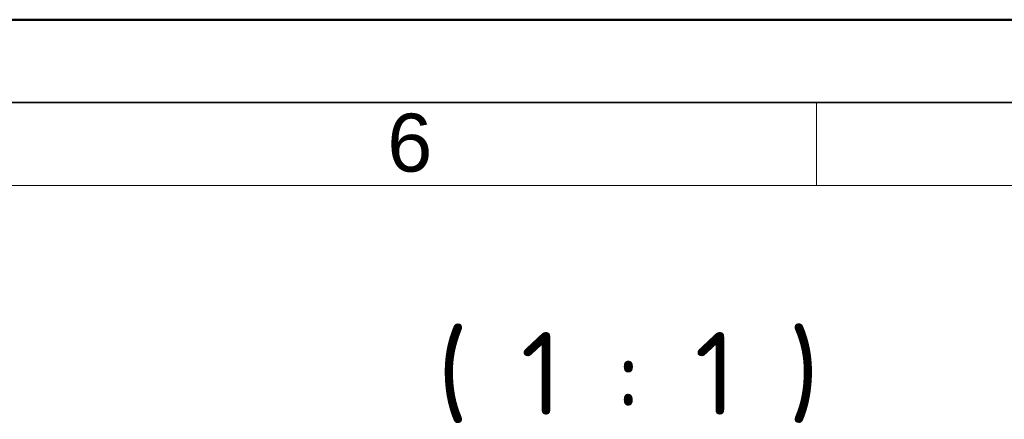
# Model space of a CAD drawing. Header units: millimetres. Extents: x 0 to 210, y 0 to 149.
# Tile 23 of 24: x 131 to 161, y 136 to 149. Entities that reach past the tile are written whole.
import ezdxf

# ---------------------------------------------------------------- set-up
doc = ezdxf.new("R2010")
doc.units = ezdxf.units.MM
doc.header["$LTSCALE"] = 0.5
doc.layers.get('0').update_dxf_attribs({"lineweight": 25})
doc.layers.add('001', color=7, linetype='Continuous', lineweight=50)
doc.layers.add('Symbol (ISO)', color=7, linetype='Continuous', lineweight=18)
doc.layers.add('Symbole(DIN)', color=3, linetype='Continuous', lineweight=25, true_color=0x00ff00)
doc.styles.add('Aktuell-DIN', font='arial.ttf')
doc.styles.add('Bezeichnungstext (DIN)', font='isocpeur.ttf')

# ---------------------------------------------------------------- blocks, each defined once
blk = doc.blocks.new('Ränder Basler-A3')
at = {"layer": '001'}
blk.add_line((0, 297), (420, 297), dxfattribs=at)
at = {"layer": '001', "color": 7, "linetype": 'Continuous', "lineweight": 35}
blk.add_line((5, 292), (415, 292), dxfattribs=at)
at = {"layer": '001', "color": 7, "linetype": 'Continuous', "lineweight": 18}
for p, q in [((311, 292), (311, 287)), ((10, 287), (410, 287))]:
    blk.add_line(p, q, dxfattribs=at)
at = {"layer": 'Symbole(DIN)', "color": 250, "true_color": 0x3f3f3f, "insert": (285.095, 289.555), "char_height": 3.5, "attachment_point": 4, "style": 'Aktuell-DIN'}
blk.add_mtext('\\fArial|b0|i0;6', dxfattribs=at)

msp = doc.modelspace()

# ---------------------------------------------------------------- block references
at = {"xscale": 0.5, "yscale": 0.5, "zscale": 0.5}
msp.add_blockref('Ränder Basler-A3', (0, 0), dxfattribs=at)

# ---------------------------------------------------------------- texts
at = {"layer": 'Symbol (ISO)', "insert": (140.867, 136.328), "char_height": 2.5, "attachment_point": 7, "style": 'Bezeichnungstext (DIN)'}
msp.add_mtext('  ( 1 : 1 )', dxfattribs=at)

doc.saveas('drawing.dxf')
